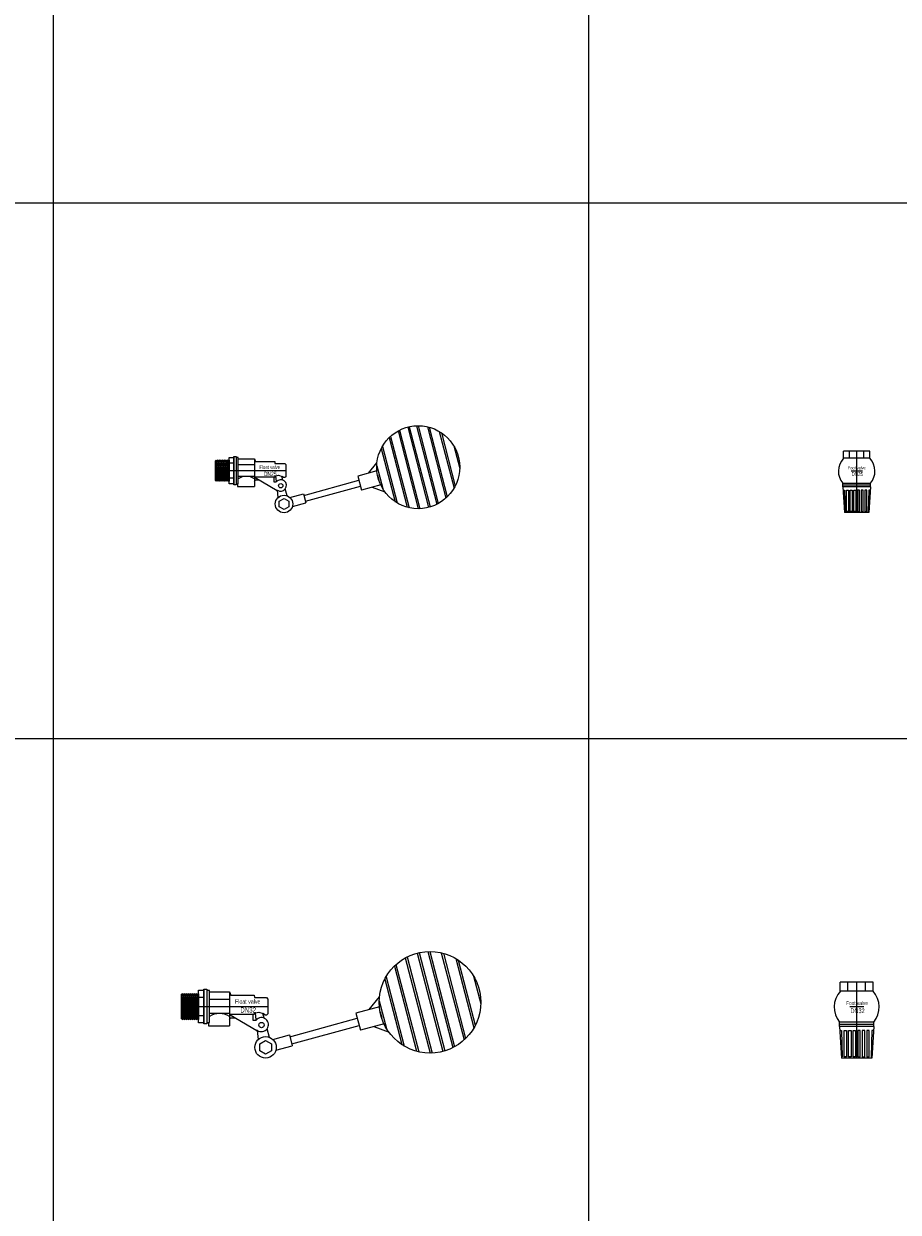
# Model space of a CAD drawing. Header units: millimetres. Extents: x 2339 to 23224, y 1509 to 18979.
# Tile 105 of 124: x 16138 to 17771, y 12325 to 14543. Entities that reach past the tile are written whole.
import ezdxf

# ---------------------------------------------------------------- set-up
doc = ezdxf.new("R2010")
doc.units = ezdxf.units.MM
doc.set_wipeout_variables(frame=1)
doc.layers.get('0').update_dxf_attribs({"lineweight": 0})
doc.styles.add('DISOCP', font='disocp.shx', dxfattribs={"width": 0.6})

# ---------------------------------------------------------------- blocks, each defined once
blk = doc.blocks.new('*U78')
h = blk.add_hatch(color=256)
h.set_gradient(color1=(0, 0, 255), rotation=180, tint=1)
h.paths.add_polyline_path([(0, 0), (-0.25, -0.25), (-0.25, -0.085), (-1, -0.085), (-1, 0.085), (-0.25, 0.085), (-0.25, 0.25)])
blk.add_lwpolyline([(0, 0), (-0.25, -0.25), (-0.25, -0.085), (-1, -0.085), (-1, 0.085), (-0.25, 0.085), (-0.25, 0.25)], close=True)
blk = doc.blocks.new('*U271')
at = {"xscale": 14.59459459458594, "yscale": 14.59459459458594, "zscale": 14.59459459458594}
blk.add_blockref('*U78', (159.1, 6.7), dxfattribs=at)
blk.add_wipeout([(-105.1, -15), (-105.1, 14.8), (-103.9, 15.5), (-84.3, 15.5), (-84.3, 19.6), (-77.8, 19.6), (-77.8, 20.9), (-74.3, 20.9), (-74.3, 19.3), (-71, 19.3), (-71, 17.8), (-46.8, 17.8), (-45.2, 13.8), (-16.5, 13.8), (-16.5, 10.7), (-1.7, 10.7), (0, 8.9), (0, -9), (-1.6, -10.4), (-3.5, -10.4), (-5.8, -9.3), (-4.5, -14.2), (-2.6, -15.4), (-0.7, -17.4), (0.1, -19), (0.6, -21), (0.6, -22.7), (0.3, -24.6), (-0.7, -26.8), (-1, -27.2), (1.8, -37.6), (3.3, -38.3), (4.1, -38.8), (5.3, -39.6), (5.9, -40.1), (26, -34.6), (26.6, -36.8), (108.5, -14.2), (106.9, -8.2), (122.8, -3.8), (135.4, 11.7), (137.7, 22.8), (141.8, 33), (146.9, 41.3), (153.5, 49), (162.3, 56.2), (173.1, 62), (183.7, 64.8), (194.2, 66.7), (205.6, 66.1), (215.3, 63.9), (222.7, 61), (233.8, 54.4), (240.2, 48.9), (244.9, 43.6), (249.1, 37.7), (252, 32.6), (255.3, 24.5), (257.4, 16.5), (258.5, 5), (257.8, -4.2), (255.5, -14), (250.1, -26), (245.7, -32.6), (242.2, -36.7), (239, -40), (232.6, -45.2), (226.7, -48.9), (219.9, -52.2), (212.3, -54.7), (201.4, -56.5), (192.1, -56.5), (180.5, -54.5), (175, -52.7), (167.3, -49.2), (160.8, -45.1), (155, -40.4), (149.9, -35), (146.8, -31.1), (128.5, -24.5), (112.6, -28.9), (110.9, -23), (28.8, -45.2), (29.5, -47.8), (9.6, -53.2), (7.2, -57.8), (3.8, -60.8), (-1.3, -62.5), (-7.1, -61.9), (-11.2, -59.6), (-14, -56.3), (-15.6, -51.9), (-15.7, -48), (-13.8, -42.7), (-11.6, -40.1), (-12.7, -29.1), (-13.3, -29.4), (-40, -13.6), (-45.5, -13.6), (-46.8, -16), (-46.8, -23.7), (-72, -23.7), (-72, -19.5), (-74.3, -19.5), (-74.3, -21.1), (-77.8, -21.1), (-77.8, -19.8), (-84.3, -19.8), (-84.3, -15.7), (-103.9, -15.7)])
for p, q in [((166.8, 59), (196.9, -56.6)), ((169, 60.2), (199.4, -56.6)), ((181.2, 64.8), (212.3, -54.6)), ((183.5, 65.3), (214.6, -54)), ((194.2, 66.7), (224.6, -50)), ((196.6, 66.8), (226.7, -48.9)), ((210.5, 65.2), (238.1, -40.7)), ((213.1, 64.6), (240, -38.9)), ((228.2, 58.2), (250.1, -25.9)), ((153.5, 49.1), (180.5, -54.4)), ((155.5, 50.9), (183.1, -55.1)), ((231.2, 56.3), (251.8, -22.9)), ((141.8, 33.1), (162.4, -46.2)), ((143.4, 36.1), (165.3, -48)), ((249.7, 36.8), (258.5, 3.2)), ((-103.9, 15.5), (-105.1, 14.8)), ((-105.1, -14.9), (-105.1, 14.8)), ((-102.7, -14.9), (-105.1, 14.8)), ((-103.9, 15.5), (-102.7, 14.8)), ((-103.9, 15.5), (-101.4, -15.6)), ((-101.4, 15.5), (-102.7, 14.8)), ((-100.2, -14.9), (-102.7, 14.8)), ((-101.4, 15.5), (-100.2, 14.8)), ((-101.4, 15.5), (-99, -15.6)), ((-99, 15.5), (-100.2, 14.8)), ((-97.8, -14.9), (-100.2, 14.8)), ((-99, 15.5), (-97.8, 14.8)), ((-99, 15.5), (-96.5, -15.6)), ((-96.5, 15.5), (-97.8, 14.8)), ((-95.3, -14.9), (-97.8, 14.8)), ((-96.5, 15.5), (-95.3, 14.8)), ((-96.5, 15.5), (-94.1, -15.6)), ((-94.1, 15.5), (-95.3, 14.8)), ((-92.9, -14.9), (-95.3, 14.8)), ((-94.1, 15.5), (-92.9, 14.8)), ((-94.1, 15.5), (-91.6, -15.6)), ((-91.6, 15.5), (-92.9, 14.8)), ((-90.4, -14.9), (-92.9, 14.8)), ((-91.6, 15.5), (-90.4, 14.8)), ((-91.6, 15.5), (-89.2, -15.6)), ((-89.2, 15.5), (-90.4, 14.8)), ((-88, -14.9), (-90.4, 14.8)), ((-89.2, 15.5), (-88, 14.8)), ((-89.2, 15.5), (-86.7, -15.6)), ((-86.7, 15.5), (-88, 14.8)), ((-85.5, -14.9), (-88, 14.8)), ((-86.7, 15.5), (-85.5, 14.8)), ((-86.7, 15.5), (-84.3, -15.6)), ((-84.3, 15.5), (-85.5, 14.8)), ((-84.3, 0), (-85.5, 14.8)), ((-84.3, 15.5), (-84.3, -15.6)), ((-71, 17.8), (-46.8, 17.8)), ((-46.8, 17.8), (-45.2, 13.8)), ((-46.8, 17.8), (-46.8, -23.6)), ((255.3, 24.6), (257.4, 16.6)), ((-77.8, 11.1), (-84.3, 11.1)), ((-46.8, 8.4), (-71, 8.4)), ((-45.2, 13.8), (-16.5, 13.8)), ((-16.5, 13.8), (-16.5, 10.7)), ((-16.5, 10.7), (-1.7, 10.7)), ((-1.7, 10.7), (0, 9)), ((0, 9), (0, -9)), ((122.8, -3.7), (135.4, 11.7)), ((135.1, 7), (143.9, -26.6)), ((-105.1, 0), (-103.9, -15.6)), ((-103.8, 0), (0, 0)), ((-77.8, -11.2), (-84.3, -11.2)), ((-46.8, -8.5), (-71, -8.5)), ((-46.8, -16), (-45.5, -13.6)), ((-45.6, -9.6), (-45.8, -10.2)), ((-45.8, -10.2), (-13.3, -29.3)), ((-18.3, -9.6), (-45.6, -9.6)), ((-45.5, -13.6), (-40, -13.6)), ((-18.3, -9.6), (-15, -7.6)), ((-18.3, -9.6), (-14.9, -9)), ((-18.3, -9.6), (-18.3, -16.5)), ((-15, -7.6), (-10.9, -6.8)), ((-14.1, -16.2), (-15, -7.6)), ((-10.9, -6.8), (-5.9, -8.5)), ((-4.5, -14.2), (-6.1, -8.5)), ((-3.5, -10.4), (-5.9, -8.5)), ((-3.5, -10.4), (-5.8, -9.3)), ((-1.6, -10.4), (-3.5, -10.4)), ((0, -9), (-1.6, -10.4)), ((26.5, -36.8), (108.5, -14.1)), ((135.3, -0.3), (106.9, -8.1)), ((106.9, -8.1), (112.6, -28.8)), ((136.2, -6.4), (138.2, -14.4)), ((-103.9, -15.6), (-105.1, -14.9)), ((-103.9, -15.6), (-102.7, -14.9)), ((-101.4, -15.6), (-102.7, -14.9)), ((-101.4, -15.6), (-100.2, -14.9)), ((-99, -15.6), (-100.2, -14.9)), ((-99, -15.6), (-97.8, -14.9)), ((-96.5, -15.6), (-97.8, -14.9)), ((-96.5, -15.6), (-95.3, -14.9)), ((-94.1, -15.6), (-95.3, -14.9)), ((-94.1, -15.6), (-92.9, -14.9)), ((-91.6, -15.6), (-92.9, -14.9)), ((-91.6, -15.6), (-90.4, -14.9)), ((-89.2, -15.6), (-90.4, -14.9)), ((-89.2, -15.6), (-88, -14.9)), ((-86.7, -15.6), (-88, -14.9)), ((-86.7, -15.6), (-85.5, -14.9)), ((-84.3, -15.6), (-85.5, -14.9)), ((-72, -19.2), (-72, -23.6)), ((-72, -23.6), (-46.8, -23.6)), ((-18.3, -16.5), (-14.4, -16.5)), ((1.8, -37.5), (-1, -27.1)), ((28.9, -45.4), (110.9, -22.9)), ((141, -21), (112.6, -28.8)), ((128.5, -24.5), (147.3, -31.3)), ((-12.7, -29.1), (-13.3, -29.3)), ((-11.6, -40), (-12.7, -29.1)), ((-10, -45.5), (-2.9, -41.4)), ((-2.9, -41.4), (4.2, -45.5)), ((5.9, -40), (26, -34.6)), ((26, -34.6), (29.5, -47.8)), ((-10, -53.7), (-10, -45.5)), ((-2.9, -57.8), (-10, -53.7)), ((4.2, -53.7), (-2.9, -57.8)), ((4.2, -45.5), (4.2, -53.7)), ((9.6, -53.2), (29.5, -47.8))]:
    blk.add_line(p, q)
for points in [[(-77.8, -19.8), (-84.3, -19.8), (-84.3, 19.7), (-77.8, 19.7)], [(-74.3, -21.1), (-77.8, -21.1), (-77.8, 21), (-74.3, 21)], [(-74.3, -19.5), (-71, -19.5), (-71, 19.4), (-74.3, 19.4)]]:
    blk.add_lwpolyline(points, close=True)
for centre, radius in [((196.8, 5.1), 61.7), ((-7.8, -22.5), 3.24), ((-2.9, -49.6), 13)]:
    blk.add_circle(centre, radius)
for centre, radius, start, end in [((-58.9, -31.2), 22.7, 57.7567, 122.2433), ((-7.9, -22), 8.54, 235.2403, 139.8283)]:
    blk.add_arc(centre, radius, start, end)
at = {"style": 'DISOCP', "width": 0.7}
for s, height, p in [('Float valve', 5.444, (-39.9, 3.3)), ('DN32', 6.37, (-33.5, -7.4))]:
    blk.add_text(s, height=height, dxfattribs=at).set_placement(p)
blk = doc.blocks.new('*U270')
at = {"xscale": 14.59459459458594, "yscale": 14.59459459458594, "zscale": 14.59459459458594}
blk.add_blockref('*U78', (159.1, 6.7), dxfattribs=at)
blk.add_wipeout([(-105.1, -15), (-105.1, 14.8), (-103.9, 15.5), (-84.3, 15.5), (-84.3, 19.6), (-77.8, 19.6), (-77.8, 20.9), (-74.3, 20.9), (-74.3, 19.3), (-71, 19.3), (-71, 17.8), (-46.8, 17.8), (-45.2, 13.8), (-16.5, 13.8), (-16.5, 10.7), (-1.7, 10.7), (0, 8.9), (0, -9), (-1.6, -10.4), (-3.5, -10.4), (-5.8, -9.3), (-4.5, -14.2), (-2.6, -15.4), (-0.7, -17.4), (0.1, -19), (0.6, -21), (0.6, -22.7), (0.3, -24.6), (-0.7, -26.8), (-1, -27.2), (1.8, -37.6), (3.3, -38.3), (4.1, -38.8), (5.3, -39.6), (5.9, -40.1), (26, -34.6), (26.6, -36.8), (108.5, -14.2), (106.9, -8.2), (122.8, -3.8), (135.4, 11.7), (137.7, 22.8), (141.8, 33), (146.9, 41.3), (153.5, 49), (162.3, 56.2), (173.1, 62), (183.7, 64.8), (194.2, 66.7), (205.6, 66.1), (215.3, 63.9), (222.7, 61), (233.8, 54.4), (240.2, 48.9), (244.9, 43.6), (249.1, 37.7), (252, 32.6), (255.3, 24.5), (257.4, 16.5), (258.5, 5), (257.8, -4.2), (255.5, -14), (250.1, -26), (245.7, -32.6), (242.2, -36.7), (239, -40), (232.6, -45.2), (226.7, -48.9), (219.9, -52.2), (212.3, -54.7), (201.4, -56.5), (192.1, -56.5), (180.5, -54.5), (175, -52.7), (167.3, -49.2), (160.8, -45.1), (155, -40.4), (149.9, -35), (146.8, -31.1), (128.5, -24.5), (112.6, -28.9), (110.9, -23), (28.8, -45.2), (29.5, -47.8), (9.6, -53.2), (7.2, -57.8), (3.8, -60.8), (-1.3, -62.5), (-7.1, -61.9), (-11.2, -59.6), (-14, -56.3), (-15.6, -51.9), (-15.7, -48), (-13.8, -42.7), (-11.6, -40.1), (-12.7, -29.1), (-13.3, -29.4), (-40, -13.6), (-45.5, -13.6), (-46.8, -16), (-46.8, -23.7), (-72, -23.7), (-72, -19.5), (-74.3, -19.5), (-74.3, -21.1), (-77.8, -21.1), (-77.8, -19.8), (-84.3, -19.8), (-84.3, -15.7), (-103.9, -15.7)])
for p, q in [((166.8, 59), (196.9, -56.6)), ((169, 60.2), (199.4, -56.6)), ((181.2, 64.8), (212.3, -54.6)), ((183.5, 65.3), (214.6, -54)), ((194.2, 66.7), (224.6, -50)), ((196.6, 66.8), (226.7, -48.9)), ((210.5, 65.2), (238.1, -40.7)), ((213.1, 64.6), (240, -38.9)), ((228.2, 58.2), (250.1, -25.9)), ((231.2, 56.3), (251.8, -22.9)), ((143.4, 36.1), (165.3, -48)), ((153.5, 49.1), (180.5, -54.4)), ((155.5, 50.9), (183.1, -55.1)), ((249.7, 36.8), (258.5, 3.2)), ((-71, 17.8), (-46.8, 17.8)), ((-46.8, 17.8), (-45.2, 13.8)), ((-46.8, 17.8), (-46.8, -23.6)), ((141.8, 33.1), (162.4, -46.2)), ((255.3, 24.6), (257.4, 16.6)), ((-103.9, 15.5), (-105.1, 14.8)), ((-105.1, -14.9), (-105.1, 14.8)), ((-102.7, -14.9), (-105.1, 14.8)), ((-103.9, 15.5), (-102.7, 14.8)), ((-103.9, 15.5), (-101.4, -15.6)), ((-101.4, 15.5), (-102.7, 14.8)), ((-100.2, -14.9), (-102.7, 14.8)), ((-101.4, 15.5), (-100.2, 14.8)), ((-101.4, 15.5), (-99, -15.6)), ((-99, 15.5), (-100.2, 14.8)), ((-97.8, -14.9), (-100.2, 14.8)), ((-99, 15.5), (-97.8, 14.8)), ((-99, 15.5), (-96.5, -15.6)), ((-96.5, 15.5), (-97.8, 14.8)), ((-95.3, -14.9), (-97.8, 14.8)), ((-96.5, 15.5), (-95.3, 14.8)), ((-96.5, 15.5), (-94.1, -15.6)), ((-94.1, 15.5), (-95.3, 14.8)), ((-92.9, -14.9), (-95.3, 14.8)), ((-94.1, 15.5), (-92.9, 14.8)), ((-94.1, 15.5), (-91.6, -15.6)), ((-91.6, 15.5), (-92.9, 14.8)), ((-90.4, -14.9), (-92.9, 14.8)), ((-91.6, 15.5), (-90.4, 14.8)), ((-91.6, 15.5), (-89.2, -15.6)), ((-89.2, 15.5), (-90.4, 14.8)), ((-88, -14.9), (-90.4, 14.8)), ((-89.2, 15.5), (-88, 14.8)), ((-89.2, 15.5), (-86.7, -15.6)), ((-86.7, 15.5), (-88, 14.8)), ((-85.5, -14.9), (-88, 14.8)), ((-86.7, 15.5), (-85.5, 14.8)), ((-86.7, 15.5), (-84.3, -15.6)), ((-84.3, 15.5), (-85.5, 14.8)), ((-84.3, 0), (-85.5, 14.8)), ((-84.3, 15.5), (-84.3, -15.6)), ((-77.8, 11.1), (-84.3, 11.1)), ((-46.8, 8.4), (-71, 8.4)), ((-45.2, 13.8), (-16.5, 13.8)), ((-16.5, 13.8), (-16.5, 10.7)), ((-16.5, 10.7), (-1.7, 10.7)), ((-1.7, 10.7), (0, 9)), ((0, 9), (0, -9)), ((122.8, -3.7), (135.4, 11.7)), ((135.1, 7), (143.9, -26.6)), ((-105.1, 0), (-103.9, -15.6)), ((-103.9, -15.6), (-105.1, -14.9)), ((-103.9, -15.6), (-102.7, -14.9)), ((-103.8, 0), (0, 0)), ((-101.4, -15.6), (-102.7, -14.9)), ((-101.4, -15.6), (-100.2, -14.9)), ((-99, -15.6), (-100.2, -14.9)), ((-99, -15.6), (-97.8, -14.9)), ((-96.5, -15.6), (-97.8, -14.9)), ((-96.5, -15.6), (-95.3, -14.9)), ((-94.1, -15.6), (-95.3, -14.9)), ((-94.1, -15.6), (-92.9, -14.9)), ((-91.6, -15.6), (-92.9, -14.9)), ((-91.6, -15.6), (-90.4, -14.9)), ((-89.2, -15.6), (-90.4, -14.9)), ((-89.2, -15.6), (-88, -14.9)), ((-86.7, -15.6), (-88, -14.9)), ((-86.7, -15.6), (-85.5, -14.9)), ((-84.3, -15.6), (-85.5, -14.9)), ((-77.8, -11.2), (-84.3, -11.2)), ((-46.8, -8.5), (-71, -8.5)), ((-46.8, -16), (-45.5, -13.6)), ((-45.6, -9.6), (-45.8, -10.2)), ((-45.8, -10.2), (-13.3, -29.3)), ((-18.3, -9.6), (-45.6, -9.6)), ((-45.5, -13.6), (-40, -13.6)), ((-18.3, -9.6), (-15, -7.6)), ((-18.3, -9.6), (-14.9, -9)), ((-18.3, -9.6), (-18.3, -16.5)), ((-18.3, -16.5), (-14.4, -16.5)), ((-15, -7.6), (-10.9, -6.8)), ((-14.1, -16.2), (-15, -7.6)), ((-10.9, -6.8), (-5.9, -8.5)), ((-4.5, -14.2), (-6.1, -8.5)), ((-3.5, -10.4), (-5.9, -8.5)), ((-3.5, -10.4), (-5.8, -9.3)), ((-1.6, -10.4), (-3.5, -10.4)), ((0, -9), (-1.6, -10.4)), ((26.5, -36.8), (108.5, -14.1)), ((135.3, -0.3), (106.9, -8.1)), ((106.9, -8.1), (112.6, -28.8)), ((136.2, -6.4), (138.2, -14.4)), ((-72, -19.2), (-72, -23.6)), ((-72, -23.6), (-46.8, -23.6)), ((-12.7, -29.1), (-13.3, -29.3)), ((-11.6, -40), (-12.7, -29.1)), ((1.8, -37.5), (-1, -27.1)), ((5.9, -40), (26, -34.6)), ((26, -34.6), (29.5, -47.8)), ((28.9, -45.4), (110.9, -22.9)), ((141, -21), (112.6, -28.8)), ((128.5, -24.5), (147.3, -31.3)), ((-10, -45.5), (-2.9, -41.4)), ((-10, -53.7), (-10, -45.5)), ((-2.9, -41.4), (4.2, -45.5)), ((4.2, -45.5), (4.2, -53.7)), ((9.6, -53.2), (29.5, -47.8)), ((-2.9, -57.8), (-10, -53.7)), ((4.2, -53.7), (-2.9, -57.8))]:
    blk.add_line(p, q)
for points in [[(-77.8, -19.8), (-84.3, -19.8), (-84.3, 19.7), (-77.8, 19.7)], [(-74.3, -21.1), (-77.8, -21.1), (-77.8, 21), (-74.3, 21)], [(-74.3, -19.5), (-71, -19.5), (-71, 19.4), (-74.3, 19.4)]]:
    blk.add_lwpolyline(points, close=True)
for centre, radius in [((196.8, 5.1), 61.7), ((-7.8, -22.5), 3.24), ((-2.9, -49.6), 13)]:
    blk.add_circle(centre, radius)
for centre, radius, start, end in [((-58.9, -31.2), 22.7, 57.7567, 122.2433), ((-7.9, -22), 8.54, 235.2403, 139.8283)]:
    blk.add_arc(centre, radius, start, end)
at = {"style": 'DISOCP', "width": 0.7}
for s, height, p in [('Float valve', 5.444, (-39.5, 2.6)), ('DN25', 6.37, (-33, -8))]:
    blk.add_text(s, height=height, dxfattribs=at).set_placement(p)
blk = doc.blocks.new('*U299')
blk.add_wipeout([(20.2, -69.6), (-20.2, -69.6), (-23.1, -27), (-23.1, -21), (-26, -16.8), (-27.7, -13.6), (-28.8, -10.6), (-29.9, -6.2), (-30.3, -2.8), (-30.3, 0), (-30.2, 2.5), (-29.4, 6.9), (-28.6, 9.7), (-27.3, 12.8), (-25.4, 16.1), (-23, 19.4), (-22, 20.6), (-22, 32.6), (22, 32.6), (22, 20.6), (23.5, 18.8), (25.7, 15.6), (27.3, 12.6), (28.6, 9.6), (29.7, 5.5), (30.3, -0.8), (30.1, -5.2), (29.1, -9.5), (27.5, -13.9), (25.5, -17.6), (23.1, -21), (23.1, -27)])
for p, q in [((-22, 20.6), (-22, 32.6)), ((22, 32.6), (-22, 32.6)), ((-12, 20.6), (-12, 32.6)), ((0, -69.6), (0, 32.6)), ((12, 20.6), (12, 32.6)), ((22, 20.6), (22, 32.6)), ((22, 20.6), (-22, 20.6)), ((-9.4, 0), (9.4, 0)), ((23.1, -21), (-23.1, -21)), ((-23.1, -27), (-23.1, -21)), ((23.1, -24), (-23.1, -24)), ((23.1, -27), (-23.1, -27)), ((-23.1, -27), (-20.2, -69.6)), ((23.1, -27), (20.2, -69.6)), ((23.1, -27), (23.1, -21)), ((-22.8, -32.4), (-20.2, -32.4)), ((-20.2, -32.4), (-19.3, -67.6)), ((20.2, -32.4), (19.3, -67.6)), ((22.8, -32.4), (20.2, -32.4)), ((-19.3, -67.6), (-20.3, -67.7)), ((20.2, -69.6), (-20.2, -69.6)), ((19.3, -67.6), (20.3, -67.7))]:
    blk.add_line(p, q)
for points in [[(-17, -32.4), (-13.8, -32.4), (-13.8, -67.6), (-17, -67.6)], [(-10.8, -32.4), (-7.5, -32.4), (-7.5, -67.6), (-10.8, -67.6)], [(-4.7, -32.4), (-1.4, -32.4), (-1.4, -67.6), (-4.7, -67.6)], [(4.7, -32.4), (1.4, -32.4), (1.4, -67.6), (4.7, -67.6)], [(10.8, -32.4), (7.5, -32.4), (7.5, -67.6), (10.8, -67.6)], [(17, -32.4), (13.8, -32.4), (13.8, -67.6), (17, -67.6)]]:
    blk.add_lwpolyline(points, close=True)
for centre, start, end in [((1.3, -0.8), 137.3931, 219.5568), ((-1.3, -0.8), 320.4432, 42.6069)]:
    blk.add_arc(centre, 31.6, start, end)
at = {"style": 'DISOCP', "width": 0.7}
for s, height, p in [('Foot valve', 5.44, (-14.2, 1.9)), ('DN32', 6.37, (-8.3, -8.9))]:
    blk.add_text(s, height=height, dxfattribs=at).set_placement(p)
blk = doc.blocks.new('*U298')
blk.add_wipeout([(20.2, -69.6), (-20.2, -69.6), (-23.1, -27), (-23.1, -21), (-26, -16.8), (-27.7, -13.6), (-28.8, -10.6), (-29.9, -6.2), (-30.3, -2.8), (-30.3, 0), (-30.2, 2.5), (-29.4, 6.9), (-28.6, 9.7), (-27.3, 12.8), (-25.4, 16.1), (-23, 19.4), (-22, 20.6), (-22, 32.6), (22, 32.6), (22, 20.6), (23.5, 18.8), (25.7, 15.6), (27.3, 12.6), (28.6, 9.6), (29.7, 5.5), (30.3, -0.8), (30.1, -5.2), (29.1, -9.5), (27.5, -13.9), (25.5, -17.6), (23.1, -21), (23.1, -27)])
for p, q in [((-22, 20.6), (-22, 32.6)), ((22, 32.6), (-22, 32.6)), ((22, 20.6), (-22, 20.6)), ((-12, 20.6), (-12, 32.6)), ((0, -69.6), (0, 32.6)), ((12, 20.6), (12, 32.6)), ((22, 20.6), (22, 32.6)), ((-9.4, 0), (9.4, 0)), ((23.1, -21), (-23.1, -21)), ((-23.1, -27), (-23.1, -21)), ((23.1, -24), (-23.1, -24)), ((23.1, -27), (-23.1, -27)), ((-23.1, -27), (-20.2, -69.6)), ((-22.8, -32.4), (-20.2, -32.4)), ((-20.2, -32.4), (-19.3, -67.6)), ((20.2, -32.4), (19.3, -67.6)), ((23.1, -27), (20.2, -69.6)), ((22.8, -32.4), (20.2, -32.4)), ((23.1, -27), (23.1, -21)), ((-19.3, -67.6), (-20.3, -67.7)), ((20.2, -69.6), (-20.2, -69.6)), ((19.3, -67.6), (20.3, -67.7))]:
    blk.add_line(p, q)
for points in [[(-17, -32.4), (-13.8, -32.4), (-13.8, -67.6), (-17, -67.6)], [(-10.8, -32.4), (-7.5, -32.4), (-7.5, -67.6), (-10.8, -67.6)], [(-4.7, -32.4), (-1.4, -32.4), (-1.4, -67.6), (-4.7, -67.6)], [(4.7, -32.4), (1.4, -32.4), (1.4, -67.6), (4.7, -67.6)], [(10.8, -32.4), (7.5, -32.4), (7.5, -67.6), (10.8, -67.6)], [(17, -32.4), (13.8, -32.4), (13.8, -67.6), (17, -67.6)]]:
    blk.add_lwpolyline(points, close=True)
for centre, start, end in [((1.3, -0.8), 137.3931, 219.5568), ((-1.3, -0.8), 320.4432, 42.6069)]:
    blk.add_arc(centre, 31.6, start, end)
at = {"style": 'DISOCP', "width": 0.7}
for s, height, p in [('Foot valve', 5.44, (-14.5, 2)), ('DN25', 6.37, (-8.6, -8.8))]:
    blk.add_text(s, height=height, dxfattribs=at).set_placement(p)

msp = doc.modelspace()

# ---------------------------------------------------------------- linework, layer by layer
for p, q in [((16193.1, 1508.9), (16193.1, 16868.4)), ((17193.1, 1508.9), (17193.1, 16868.4)), ((2339.1, 14208.9), (20193.1, 14208.9)), ((2339.1, 13208.9), (20193.1, 13208.9))]:
    msp.add_line(p, q)

# ---------------------------------------------------------------- block references
for name, p, xscale, yscale, zscale in [('*U270', (16627.4, 13709), 1.254867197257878, 1.254867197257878, 1.254867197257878), ('*U298', (17693.1, 13708.9), 1.123966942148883, 1.123966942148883, 1.123966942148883), ('*U299', (17693.1, 12708.9), 1.388429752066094, 1.388429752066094, 1.388429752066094)]:
    msp.add_blockref(name, p, dxfattribs=dict(xscale=xscale, yscale=yscale, zscale=zscale))
at = {"xscale": 1.537905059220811, "yscale": 1.537905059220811, "zscale": 1.537905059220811, "rotation": 0.00782824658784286}
msp.add_blockref('*U271', (16593.7, 12709), dxfattribs=at)

doc.saveas('drawing.dxf')
